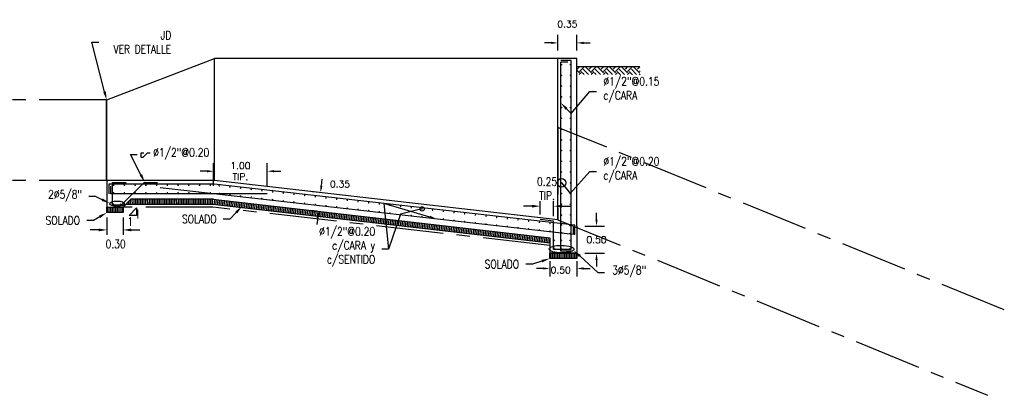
# Model space of a CAD drawing. Header units: metres. Extents: x 725561 to 725799, y 9150913 to 9151110.
# Tile 33 of 36: x 725702 to 725720, y 9150922 to 9150929. Entities that reach past the tile are written whole.
import ezdxf
from ezdxf import colors
from ezdxf.entities.mleader import LeaderData, LeaderLine
from ezdxf.math import Vec2, Vec3

# ---------------------------------------------------------------- set-up
doc = ezdxf.new("R2010")
doc.units = ezdxf.units.M
doc.linetypes.add('CENTER', pattern=[2, 1.25, -0.25, 0.25, -0.25])
for name, color, linetype in [('2MURO', 2, 'Continuous'), ('C-HYDR-CTCH-FPTH', 4, 'Continuous'), ('DIMENTION', 7, 'Continuous'), ('Layer1 (.05 Center )', 8, 'CENTER'), ('Layer1 (.05)', 8, 'Continuous'), ('Layer2 (.10)', 1, 'Continuous'), ('Layer3 (.10)', 3, 'Continuous'), ('Layer5 (.15)', 4, 'Continuous'), ('TIERRA', 42, 'Continuous')]:
    doc.layers.add(name, color=color, linetype=linetype)
doc.layers.add('_Esctructura', color=1, linetype='Continuous', lineweight=30)
doc.layers.add('punto 01', color=4, linetype='Continuous', lineweight=5)
doc.styles.add('AIR-Simplex.(0.80)', font='simplex.shx', dxfattribs={"width": 0.8})
doc.styles.add('SIMPLEX', font='simplex.shx')
doc.dimstyles.new('AIR -100', dxfattribs={"dimscale": 0.1, "dimtxt": 1.25, "dimasz": 1.25, "dimexe": 1.5, "dimexo": 1.5, "dimgap": 1.5, "dimtad": 0, "dimtih": 1, "dimtoh": 1, "dimzin": 1, "dimdsep": 46, "dimtxsty": 'SIMPLEX', "dimcen": 1.5, "dimdle": 1.5, "dimclrd": 1, "dimclre": 1, "dimclrt": 7, "dimadec": 0, "dimazin": 0, "dimtfac": 1, "dimtofl": 0, "dimtmove": 2, "dimatfit": 3, "dimfxl": 1.5, "dimtolj": 1, "dimtzin": 1, "dimarcsym": 0})
doc.dimstyles.new('AIR-125 (A3)_HORIZ', dxfattribs={"dimscale": 0.125, "dimtxt": 1.25, "dimasz": 1.25, "dimexe": 0.75, "dimexo": 0.75, "dimgap": 0.75, "dimtad": 0, "dimtih": 1, "dimtoh": 1, "dimzin": 1, "dimdsep": 46, "dimtxsty": 'AIR-Simplex.(0.80)', "dimcen": 0.75, "dimdle": 1.5, "dimclrd": 1, "dimclre": 1, "dimclrt": 7, "dimadec": 0, "dimazin": 0, "dimtfac": 1, "dimtofl": 0, "dimtmove": 2, "dimatfit": 3, "dimfxl": 1.5, "dimtolj": 1, "dimtzin": 1, "dimarcsym": 0})

# ---------------------------------------------------------------- blocks, each defined once
blk = doc.blocks.new('*D1029')
at = {"layer": 'Defpoints', "color": 0, "transparency": 16777216}
for p in [(725711.7744108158, 9150924.903499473), (725712.2743968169, 9150924.903513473), (725711.7744188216, 9150924.617580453)]:
    blk.add_point(p, dxfattribs=at)
at = {"layer": 'DIMENTION', "color": 1, "lineweight": -2, "transparency": 16777216}
for p, q in [((725711.7744150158, 9150924.753499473), (725711.7744230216, 9150924.467580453)), ((725712.2744010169, 9150924.753513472), (725712.2744090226, 9150924.467594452)), ((725711.6494188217, 9150924.617576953), (725711.5244188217, 9150924.617573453)), ((725712.3994048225, 9150924.617597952), (725712.5244048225, 9150924.617601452))]:
    blk.add_line(p, q, dxfattribs=at)
at = {"layer": 'DIMENTION', "color": 1, "transparency": 16777216}
for points in [[(725711.6494182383, 9150924.638410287), (725711.649419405, 9150924.59674362), (725711.7744188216, 9150924.617580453)], [(725712.3994042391, 9150924.638431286), (725712.3994054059, 9150924.596764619), (725712.2744048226, 9150924.617594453)]]:
    blk.add_solid(points, dxfattribs=at)
at = {"layer": 'DIMENTION', "color": 7, "transparency": 16777216, "insert": (725711.9744251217, 9150924.588442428), "char_height": 0.125, "attachment_point": 5, "style": 'SIMPLEX'}
blk.add_mtext('\\A1;0.50', dxfattribs=at)
blk = doc.blocks.new('*D1030')
at = {"layer": 'Defpoints', "color": 0, "transparency": 16777216}
for p in [(725712.2743968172, 9150925.403513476), (725712.6418123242, 9150925.403513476), (725712.2743968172, 9150924.903513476)]:
    blk.add_point(p, dxfattribs=at)
at = {"layer": 'DIMENTION', "color": 1, "lineweight": -2, "transparency": 16777216}
for p, q in [((725712.6418123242, 9150925.528513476), (725712.6418123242, 9150925.653513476)), ((725712.4243968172, 9150925.403513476), (725712.7918123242, 9150925.403513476)), ((725712.4243968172, 9150924.903513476), (725712.7918123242, 9150924.903513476)), ((725712.6418123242, 9150924.778513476), (725712.6418123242, 9150924.653513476))]:
    blk.add_line(p, q, dxfattribs=at)
at = {"layer": 'DIMENTION', "color": 1, "transparency": 16777216}
for points in [[(725712.6209789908, 9150925.528513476), (725712.6626456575, 9150925.528513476), (725712.6418123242, 9150925.403513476)], [(725712.6209789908, 9150924.778513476), (725712.6626456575, 9150924.778513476), (725712.6418123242, 9150924.903513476)]]:
    blk.add_solid(points, dxfattribs=at)
at = {"layer": 'DIMENTION', "color": 7, "transparency": 16777216, "insert": (725712.6418123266, 9150925.153513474), "char_height": 0.125, "attachment_point": 5, "style": 'SIMPLEX'}
blk.add_mtext('\\A1;0.50', dxfattribs=at)
blk = doc.blocks.new('*U451')
at = {"layer": 'punto 01', "color": 2, "const_width": 0.01253876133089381}
blk.add_lwpolyline([(0.008750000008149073, 0, 1), (-0.008750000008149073, 0, 1)], format="xyb", close=True, dxfattribs=at)
blk = doc.blocks.new('*U450')
at = {"layer": '2MURO', "color": 0, "linetype": 'ByBlock', "lineweight": -2, "transparency": 16777216}
for p in [(1.714505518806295e-16, 2.8), (1.592040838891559e-16, 2.6), (1.469576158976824e-16, 2.4), (1.347111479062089e-16, 2.2), (1.224646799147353e-16, 2), (1.102182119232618e-16, 1.8), (9.797174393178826e-17, 1.6), (8.572527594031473e-17, 1.4), (7.34788079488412e-17, 1.2), (6.123233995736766e-17, 1), (4.898587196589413e-17, 0.8), (3.67394039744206e-17, 0.6000000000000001), (2.449293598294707e-17, 0.4), (1.224646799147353e-17, 0.2), (0, 0)]:
    blk.add_blockref('*U451', p, dxfattribs=at)
blk = doc.blocks.new('*U452')
at = {"layer": 'punto 01', "color": 2, "const_width": 0.01253876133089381}
blk.add_lwpolyline([(0.008750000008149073, 0, 1), (-0.008750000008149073, 0, 1)], format="xyb", close=True, dxfattribs=at)
blk = doc.blocks.new('*U453')
at = {"layer": 'Layer5 (.15)', "color": 0, "linetype": 'ByBlock', "lineweight": -2, "transparency": 16777216}
for p in [(1.714505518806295e-16, 2.8), (1.592040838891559e-16, 2.6), (1.469576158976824e-16, 2.4), (1.347111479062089e-16, 2.2), (1.224646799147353e-16, 2), (1.102182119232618e-16, 1.8), (9.797174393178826e-17, 1.6), (8.572527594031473e-17, 1.4), (7.34788079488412e-17, 1.2), (6.123233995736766e-17, 1), (4.898587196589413e-17, 0.8), (3.67394039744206e-17, 0.6000000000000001), (2.449293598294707e-17, 0.4), (1.224646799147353e-17, 0.2), (0, 0)]:
    blk.add_blockref('*U452', p, dxfattribs=at)
blk = doc.blocks.new('*D1031')
at = {"layer": 'Defpoints', "color": 0, "transparency": 16777216}
for p in [(725711.5940213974, 9150925.778013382), (725711.5940213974, 9150925.528594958), (725711.8424108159, 9150925.500263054)]:
    blk.add_point(p, dxfattribs=at)
at = {"layer": 'Layer5 (.15)', "color": 1, "lineweight": -2, "transparency": 16777216}
for p, q in [((725711.5940213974, 9150925.622344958), (725711.5940213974, 9150925.871763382)), ((725711.8424108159, 9150925.594013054), (725711.8424108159, 9150925.871763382)), ((725711.4377713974, 9150925.778013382), (725711.2815213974, 9150925.778013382)), ((725711.9986608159, 9150925.778013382), (725712.1549108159, 9150925.778013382))]:
    blk.add_line(p, q, dxfattribs=at)
at = {"layer": 'Layer5 (.15)', "color": 1, "transparency": 16777216}
for points in [[(725711.4377713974, 9150925.804055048), (725711.4377713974, 9150925.751971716), (725711.5940213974, 9150925.778013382)], [(725711.9986608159, 9150925.804055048), (725711.9986608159, 9150925.751971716), (725711.8424108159, 9150925.778013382)]]:
    blk.add_solid(points, dxfattribs=at)
at = {"layer": 'Layer5 (.15)', "color": 7, "transparency": 16777216, "insert": (725711.7206833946, 9150926.105897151), "char_height": 0.15625, "width": 0.3809523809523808, "attachment_point": 5, "style": 'AIR-Simplex.(0.80)'}
blk.add_mtext('\\A1;0.25\\PTIP.', dxfattribs=at)
blk = doc.blocks.new('*U456')
at = {"layer": 'punto 01', "color": 2, "const_width": 0.01253876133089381}
blk.add_lwpolyline([(0.008750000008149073, 0, 1), (-0.008750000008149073, 0, 1)], format="xyb", close=True, dxfattribs=at)
blk = doc.blocks.new('*U457')
at = {"layer": '2MURO', "color": 0, "linetype": 'ByBlock', "lineweight": -2, "transparency": 16777216}
blk.add_blockref('*U456', (0, 0), dxfattribs=at)
blk = doc.blocks.new('*U458')
at = {"layer": 'punto 01', "color": 2, "const_width": 0.01253876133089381}
blk.add_lwpolyline([(0.008750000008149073, 0, 1), (-0.008750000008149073, 0, 1)], format="xyb", close=True, dxfattribs=at)
blk = doc.blocks.new('*U459')
at = {"layer": '2MURO', "color": 0, "linetype": 'ByBlock', "lineweight": -2, "transparency": 16777216}
for p in [(9.184850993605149e-18, 0.15), (0, 0)]:
    blk.add_blockref('*U458', p, dxfattribs=at)
blk = doc.blocks.new('*U460')
at = {"layer": 'punto 01', "color": 2, "const_width": 0.01253876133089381}
blk.add_lwpolyline([(0.008750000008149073, 0, 1), (-0.008750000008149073, 0, 1)], format="xyb", close=True, dxfattribs=at)
blk = doc.blocks.new('*U461')
at = {"layer": '2MURO', "color": 0, "linetype": 'ByBlock', "lineweight": -2, "transparency": 16777216}
for p in [(9.184850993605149e-18, 0.15), (0, 0)]:
    blk.add_blockref('*U460', p, dxfattribs=at)
blk = doc.blocks.new('*U462')
at = {"layer": 'punto 01', "color": 2, "const_width": 0.01253876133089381}
blk.add_lwpolyline([(0.008750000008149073, 0, 1), (-0.008750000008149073, 0, 1)], format="xyb", close=True, dxfattribs=at)
blk = doc.blocks.new('*U463')
at = {"layer": '2MURO', "color": 0, "linetype": 'ByBlock', "lineweight": -2, "transparency": 16777216}
blk.add_blockref('*U462', (0, 0), dxfattribs=at)
blk = doc.blocks.new('*U466')
at = {"layer": 'punto 01', "color": 2, "const_width": 0.01253876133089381}
blk.add_lwpolyline([(0.008750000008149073, 0, 1), (-0.008750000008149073, 0, 1)], format="xyb", close=True, dxfattribs=at)
blk = doc.blocks.new('*U467')
at = {"layer": '2MURO', "color": 0, "linetype": 'ByBlock', "lineweight": -2, "transparency": 16777216}
blk.add_blockref('*U466', (0, 0), dxfattribs=at)
blk = doc.blocks.new('*U464')
at = {"layer": 'punto 01', "color": 2, "const_width": 0.01253876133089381}
blk.add_lwpolyline([(0.008750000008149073, 0, 1), (-0.008750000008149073, 0, 1)], format="xyb", close=True, dxfattribs=at)
blk = doc.blocks.new('*U465')
at = {"layer": '2MURO', "color": 0, "linetype": 'ByBlock', "lineweight": -2, "transparency": 16777216}
blk.add_blockref('*U464', (0, 0), dxfattribs=at)
blk = doc.blocks.new('*U469')
at = {"layer": 'punto 01', "color": 2, "const_width": 0.01253876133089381}
blk.add_lwpolyline([(0.008750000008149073, 0, 1), (-0.008750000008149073, 0, 1)], format="xyb", close=True, dxfattribs=at)
blk = doc.blocks.new('*U468')
at = {"layer": '2MURO', "color": 0, "linetype": 'ByBlock', "lineweight": -2, "transparency": 16777216}
blk.add_blockref('*U469', (0, 0), dxfattribs=at)
blk = doc.blocks.new('*U454')
at = {"layer": 'punto 01', "color": 2, "const_width": 0.01253876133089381}
blk.add_lwpolyline([(0.008750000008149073, 0, 1), (-0.008750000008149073, 0, 1)], format="xyb", close=True, dxfattribs=at)
blk = doc.blocks.new('*U470')
at = {"layer": '2MURO', "color": 0, "linetype": 'ByBlock', "lineweight": -2, "transparency": 16777216}
blk.add_blockref('*U454', (0, 0), dxfattribs=at)
blk = doc.blocks.new('*U471')
at = {"layer": 'punto 01', "color": 2, "const_width": 0.01253876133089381}
blk.add_lwpolyline([(0.008750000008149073, 0, 1), (-0.008750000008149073, 0, 1)], format="xyb", close=True, dxfattribs=at)
blk = doc.blocks.new('*U455')
at = {"layer": '2MURO', "color": 0, "linetype": 'ByBlock', "lineweight": -2, "transparency": 16777216}
for p in [(1.102182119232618e-16, 1.8), (9.797174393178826e-17, 1.6), (8.572527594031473e-17, 1.4), (7.34788079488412e-17, 1.2), (6.123233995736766e-17, 1), (4.898587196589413e-17, 0.8), (3.67394039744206e-17, 0.6000000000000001), (2.449293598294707e-17, 0.4), (1.224646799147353e-17, 0.2), (0, 0)]:
    blk.add_blockref('*U471', p, dxfattribs=at)
blk = doc.blocks.new('*U449')
at = {"layer": 'punto 01', "color": 2, "const_width": 0.01253876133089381}
blk.add_lwpolyline([(0.008750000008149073, 0, 1), (-0.008750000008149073, 0, 1)], format="xyb", close=True, dxfattribs=at)
blk = doc.blocks.new('*U472')
at = {"layer": '2MURO', "color": 0, "linetype": 'ByBlock', "lineweight": -2, "transparency": 16777216}
for p in [(1.102182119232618e-16, 1.8), (9.797174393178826e-17, 1.6), (8.572527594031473e-17, 1.4), (7.34788079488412e-17, 1.2), (6.123233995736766e-17, 1), (4.898587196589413e-17, 0.8), (3.67394039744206e-17, 0.6000000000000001), (2.449293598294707e-17, 0.4), (1.224646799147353e-17, 0.2), (0, 0)]:
    blk.add_blockref('*U449', p, dxfattribs=at)
blk = doc.blocks.new('*U847')
at = {"layer": 'punto 01', "color": 2, "const_width": 0.01253876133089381}
blk.add_lwpolyline([(0.008750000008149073, 0, 1), (-0.008750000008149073, 0, 1)], format="xyb", close=True, dxfattribs=at)
blk = doc.blocks.new('*U848')
at = {"layer": '2MURO', "color": 0, "linetype": 'ByBlock', "lineweight": -2, "transparency": 16777216}
for p in [(3.796405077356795e-16, 6.2), (3.673940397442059e-16, 6), (3.551475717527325e-16, 5.800000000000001), (3.429011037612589e-16, 5.600000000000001), (3.306546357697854e-16, 5.4), (3.184081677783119e-16, 5.2), (3.061616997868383e-16, 5), (2.939152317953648e-16, 4.800000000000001), (2.816687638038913e-16, 4.600000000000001), (2.694222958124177e-16, 4.4), (2.571758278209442e-16, 4.2), (2.449293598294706e-16, 4), (2.326828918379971e-16, 3.8), (2.204364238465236e-16, 3.6), (2.081899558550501e-16, 3.4), (1.959434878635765e-16, 3.2), (1.83697019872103e-16, 3), (1.714505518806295e-16, 2.8), (1.592040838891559e-16, 2.6), (1.469576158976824e-16, 2.4), (1.347111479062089e-16, 2.2), (1.224646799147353e-16, 2), (1.102182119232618e-16, 1.8), (9.797174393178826e-17, 1.6), (8.572527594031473e-17, 1.4), (7.34788079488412e-17, 1.2), (6.123233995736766e-17, 1), (4.898587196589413e-17, 0.8), (3.67394039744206e-17, 0.6000000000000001), (2.449293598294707e-17, 0.4), (1.224646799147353e-17, 0.2), (0, 0)]:
    blk.add_blockref('*U847', p, dxfattribs=at)
blk = doc.blocks.new('*U849')
at = {"layer": 'punto 01', "color": 2, "const_width": 0.01253876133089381}
blk.add_lwpolyline([(0.008750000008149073, 0, 1), (-0.008750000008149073, 0, 1)], format="xyb", close=True, dxfattribs=at)
blk = doc.blocks.new('*U850')
at = {"layer": '2MURO', "color": 0, "linetype": 'ByBlock', "lineweight": -2, "transparency": 16777216}
for p in [(3.796405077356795e-16, 6.2), (3.673940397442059e-16, 6), (3.551475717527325e-16, 5.800000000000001), (3.429011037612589e-16, 5.600000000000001), (3.306546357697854e-16, 5.4), (3.184081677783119e-16, 5.2), (3.061616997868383e-16, 5), (2.939152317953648e-16, 4.800000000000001), (2.816687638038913e-16, 4.600000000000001), (2.694222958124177e-16, 4.4), (2.571758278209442e-16, 4.2), (2.449293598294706e-16, 4), (2.326828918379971e-16, 3.8), (2.204364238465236e-16, 3.6), (2.081899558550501e-16, 3.4), (1.959434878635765e-16, 3.2), (1.83697019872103e-16, 3), (1.714505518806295e-16, 2.8), (1.592040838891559e-16, 2.6), (1.469576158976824e-16, 2.4), (1.347111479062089e-16, 2.2), (1.224646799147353e-16, 2), (1.102182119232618e-16, 1.8), (9.797174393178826e-17, 1.6), (8.572527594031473e-17, 1.4), (7.34788079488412e-17, 1.2), (6.123233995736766e-17, 1), (4.898587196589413e-17, 0.8), (3.67394039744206e-17, 0.6000000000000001), (2.449293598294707e-17, 0.4), (1.224646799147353e-17, 0.2), (0, 0)]:
    blk.add_blockref('*U849', p, dxfattribs=at)
blk = doc.blocks.new('*D924')
at = {"layer": 'Defpoints', "color": 0, "transparency": 16777216}
for p in [(725706.5101819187, 9150926.42839629), (725705.5101819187, 9150926.006138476), (725706.5101819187, 9150926.006138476)]:
    blk.add_point(p, dxfattribs=at)
at = {"layer": 'Layer5 (.15)', "color": 1, "lineweight": -2, "transparency": 16777216}
for p, q in [((725705.5101819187, 9150926.156138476), (725705.5101819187, 9150926.57839629)), ((725706.5101819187, 9150926.156138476), (725706.5101819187, 9150926.57839629)), ((725705.3851819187, 9150926.42839629), (725705.2601819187, 9150926.42839629)), ((725706.6351819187, 9150926.42839629), (725706.7601819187, 9150926.42839629))]:
    blk.add_line(p, q, dxfattribs=at)
at = {"layer": 'Layer5 (.15)', "color": 1, "transparency": 16777216}
for points in [[(725705.3851819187, 9150926.449229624), (725705.3851819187, 9150926.407562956), (725705.5101819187, 9150926.42839629)], [(725706.6351819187, 9150926.449229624), (725706.6351819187, 9150926.407562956), (725706.5101819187, 9150926.42839629)]]:
    blk.add_solid(points, dxfattribs=at)
at = {"layer": 'Layer5 (.15)', "color": 7, "transparency": 16777216, "insert": (725706.0101819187, 9150926.42839629), "char_height": 0.125, "attachment_point": 5, "style": 'SIMPLEX'}
blk.add_mtext('\\A1;1.00\\PTIP.', dxfattribs=at)
blk = doc.blocks.new('_Origin')
at = {"color": 0, "linetype": 'ByBlock', "lineweight": -2}
blk.add_line((0, 0), (-1, 0), dxfattribs=at)
blk.add_circle((0, 0), 0.5, dxfattribs=at)
blk = doc.blocks.new('A$Ca91cb837')
at = {"layer": 'Layer5 (.15)', "color": 7}
blk.add_line((0.585870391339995, 0.4265810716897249), (0.1592893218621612, 0), dxfattribs=at)
at = {"layer": 'Layer5 (.15)', "color": 7, "flags": 128}
for points in [[(0.1592893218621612, 0), (0, 0), (0, 0.4265810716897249), (0.25, 0.4265810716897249)], [(0.585870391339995, 0.4265810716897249), (0.835870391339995, 0.4265810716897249)]]:
    blk.add_lwpolyline(points, dxfattribs=at)
blk = doc.blocks.new('*D1032')
at = {"layer": 'Defpoints', "color": 0, "transparency": 16777216}
for p in [(725711.9243968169, 9150928.81779934), (725711.9243968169, 9150928.526138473), (725712.274396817, 9150928.526138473)]:
    blk.add_point(p, dxfattribs=at)
at = {"layer": 'DIMENTION', "color": 1, "lineweight": -2, "transparency": 16777216}
for p, q in [((725711.9243968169, 9150928.676138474), (725711.9243968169, 9150928.96779934)), ((725712.274396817, 9150928.676138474), (725712.274396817, 9150928.96779934)), ((725711.7993968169, 9150928.81779934), (725711.6743968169, 9150928.81779934)), ((725712.399396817, 9150928.81779934), (725712.524396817, 9150928.81779934))]:
    blk.add_line(p, q, dxfattribs=at)
at = {"layer": 'DIMENTION', "color": 1, "transparency": 16777216}
for points in [[(725711.7993968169, 9150928.838632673), (725711.7993968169, 9150928.796966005), (725711.9243968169, 9150928.81779934)], [(725712.399396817, 9150928.838632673), (725712.399396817, 9150928.796966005), (725712.274396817, 9150928.81779934)]]:
    blk.add_solid(points, dxfattribs=at)
at = {"layer": 'DIMENTION', "color": 7, "transparency": 16777216, "insert": (725712.0993968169, 9150929.167799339), "char_height": 0.125, "attachment_point": 5, "style": 'SIMPLEX'}
blk.add_mtext('\\A1;0.35', dxfattribs=at)
blk = doc.blocks.new('*D918')
at = {"layer": 'Defpoints', "color": 0, "transparency": 16777216}
for p in [(725703.5243970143, 9150925.659557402), (725703.8243970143, 9150925.659557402), (725703.5243970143, 9150925.33479715)]:
    blk.add_point(p, dxfattribs=at)
at = {"layer": 'Layer3 (.10)', "color": 1, "lineweight": -2, "transparency": 16777216}
for p, q in [((725703.5243970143, 9150925.565807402), (725703.5243970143, 9150925.24104715)), ((725703.8243970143, 9150925.565807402), (725703.8243970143, 9150925.24104715)), ((725703.3681470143, 9150925.33479715), (725703.2118970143, 9150925.33479715)), ((725703.9806470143, 9150925.33479715), (725704.1368970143, 9150925.33479715))]:
    blk.add_line(p, q, dxfattribs=at)
at = {"layer": 'Layer3 (.10)', "color": 1, "transparency": 16777216}
for points in [[(725703.3681470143, 9150925.360838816), (725703.3681470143, 9150925.308755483), (725703.5243970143, 9150925.33479715)], [(725703.9806470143, 9150925.360838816), (725703.9806470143, 9150925.308755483), (725703.8243970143, 9150925.33479715)]]:
    blk.add_solid(points, dxfattribs=at)
at = {"layer": 'Layer3 (.10)', "color": 7, "transparency": 16777216, "insert": (725703.6853478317, 9150925.073394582), "char_height": 0.15625, "attachment_point": 5, "style": 'AIR-Simplex.(0.80)'}
blk.add_mtext('\\A1;0.30', dxfattribs=at)
blk = doc.blocks.new('*D919')
at = {"layer": 'Defpoints', "color": 0, "transparency": 16777216}
for p in [(725707.6303226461, 9150926.015931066), (725707.4634419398, 9150925.682696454), (725707.5906579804, 9150925.66818588)]:
    blk.add_point(p, dxfattribs=at)
at = {"layer": 'Layer5 (.15)', "color": 1, "lineweight": -2, "transparency": 16777216}
for p, q in [((725707.5172725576, 9150926.15463635), (725707.5314385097, 9150926.278831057)), ((725707.4812889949, 9150926.03293021), (725707.3540729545, 9150926.047440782)), ((725707.4416243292, 9150925.685185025), (725707.3144082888, 9150925.699695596)), ((725707.4492759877, 9150925.558501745), (725707.4351100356, 9150925.434307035))]:
    blk.add_line(p, q, dxfattribs=at)
at = {"layer": 'Layer5 (.15)', "color": 1, "transparency": 16777216}
for points in [[(725707.4965734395, 9150926.156997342), (725707.5379716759, 9150926.152275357), (725707.5031066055, 9150926.03044164)], [(725707.4285768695, 9150925.560862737), (725707.469975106, 9150925.556140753), (725707.4634419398, 9150925.682696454)]]:
    blk.add_solid(points, dxfattribs=at)
at = {"layer": 'Layer5 (.15)', "color": 7, "transparency": 16777216, "insert": (725707.8642792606, 9150926.189117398), "char_height": 0.125, "attachment_point": 5, "style": 'SIMPLEX'}
blk.add_mtext('\\A1;0.35', dxfattribs=at)
blk = doc.blocks.new('*U668')
at = {"layer": 'punto 01', "color": 2, "const_width": 0.01253876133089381}
blk.add_lwpolyline([(0.008750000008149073, 0, 1), (-0.008750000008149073, 0, 1)], format="xyb", close=True, dxfattribs=at)
blk = doc.blocks.new('*U669')
at = {"layer": '2MURO', "color": 0, "linetype": 'ByBlock', "lineweight": -2, "transparency": 16777216}
for p in [(9.184850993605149e-18, 0.15), (0, 0)]:
    blk.add_blockref('*U668', p, dxfattribs=at)
blk = doc.blocks.new('A$C05677a3a')
at = {"layer": 'TIERRA'}
h = blk.add_hatch(dxfattribs=at)
h.set_pattern_fill('EARTH', color=8, scale=0.025, angle=45, style=0)
h.set_pattern_definition([(45, (-750844.0639381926, -9073977.2877104), (0, 0.2245064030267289), [0.15875, -0.15875]), (45, (-750844.1060331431, -9073977.245615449), (0, 0.2245064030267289), [0.15875, -0.15875]), (45, (-750844.1481280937, -9073977.2035205), (0, 0.2245064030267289), [0.15875, -0.15875]), (135, (-750844.1481280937, -9073977.175457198), (-0.2245064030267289, 0), [0.15875, -0.15875]), (135, (-750844.1060331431, -9073977.133362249), (-0.2245064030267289, 0), [0.15875, -0.15875]), (135, (-750844.0639381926, -9073977.091267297), (-0.2245064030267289, 0), [0.15875, -0.15875])])
h.paths.add_polyline_path([(0, 0), (1.173608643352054, 0), (1.179575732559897, -0.1467528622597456), (0, -0.1468122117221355), (0, -0.1096925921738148), (0, -0.05760752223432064)])
at = {"layer": 'Layer2 (.10)'}
blk.add_line((0, 0), (1.173608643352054, 0), dxfattribs=at)

msp = doc.modelspace()

# ---------------------------------------------------------------- hatches: boundary and pattern name
at = {"layer": 'Layer1 (.05)'}
h = msp.add_hatch(dxfattribs=at)
h.set_pattern_fill('ANSI31', color=256, scale=0.01, angle=45)
h.set_pattern_definition([(90, (-23911.72493429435, 73860.7799218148), (-0.03175, 0), [])])
h.paths.add_polyline_path([(725703.9709780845, 9150925.906138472), (725705.5087280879, 9150925.906152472), (725705.5087280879, 9150925.806152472), (725703.8709780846, 9150925.80613847)])
h = msp.add_hatch(dxfattribs=at)
h.set_pattern_fill('ANSI31', color=256, scale=0.01, angle=38.49122182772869)
h.set_pattern_definition([(83.49122182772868, (-1048008.048627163, 217337.4136855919), (-0.03154535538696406, 0.003599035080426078), [])])
h.paths.add_polyline_path([(725705.5016731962, 9150925.90646059), (725711.7744108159, 9150925.190976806), (725711.7744108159, 9150925.090328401), (725705.4959885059, 9150925.806460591)])
h = msp.add_hatch(dxfattribs=at)
h.set_pattern_fill('ANSI31', color=256, scale=0.01, angle=45)
h.set_pattern_definition([(90, (-23912.22151536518, 73860.6333407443), (-0.03175, 0), [])])
h.paths.add_polyline_path([(725703.5243970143, 9150925.759557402), (725703.8243970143, 9150925.759557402), (725703.8243970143, 9150925.659557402), (725703.5243970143, 9150925.659557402)])
h = msp.add_hatch(dxfattribs=at)
h.set_pattern_fill('ANSI31', color=256, scale=0.01, angle=45)
h.set_pattern_definition([(90, (-23904.02150156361, 73859.77728281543), (-0.03175, 0), [])])
h.paths.add_polyline_path([(725711.7744108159, 9150924.903499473), (725712.274396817, 9150924.903513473), (725712.274396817, 9150924.803513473), (725711.7744108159, 9150924.803499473)])

# ---------------------------------------------------------------- linework, layer by layer
at = {"layer": '_Esctructura'}
msp.add_lwpolyline([(725704.075896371, 9150925.745376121), (725704.075896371, 9150925.605376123), (725703.935896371, 9150925.605376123)], close=True, dxfattribs=at)
at = {"layer": 'C-HYDR-CTCH-FPTH', "flags": 128}
msp.add_lwpolyline([(725705.5101819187, 9150926.006138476), (725704.516624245, 9150926.119466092)], dxfattribs=at)
at = {"layer": 'Layer1 (.05 Center )'}
for p, q in [((725703.5143970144, 9150927.756788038), (725696.379127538, 9150927.756788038)), ((725711.9243968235, 9150927.243836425), (725711.9243968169, 9150925.526138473)), ((725703.5143970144, 9150926.25678804), (725696.379127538, 9150926.256788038)), ((725705.4961645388, 9150925.759557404), (725703.8243970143, 9150925.759557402)), ((725711.7744108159, 9150925.043445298), (725705.4961645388, 9150925.759557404))]:
    msp.add_line(p, q, dxfattribs=at)
msp.add_lwpolyline([(725720.2360999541, 9150923.846427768), (725711.9243968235, 9150927.243836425), (725711.9243968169, 9150925.526138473), (725719.9243968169, 9150922.256138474)], dxfattribs=at)
at = {"layer": 'Layer1 (.05)'}
for p, q in [((725703.5243970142, 9150927.75678804), (725705.5243970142, 9150928.526138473)), ((725712.274396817, 9150928.526138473), (725705.5243970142, 9150928.526138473)), ((725705.5243970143, 9150926.256138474), (725705.5243970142, 9150928.526138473)), ((725711.9243968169, 9150925.526138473), (725711.9243968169, 9150928.526138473)), ((725712.274396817, 9150925.403513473), (725712.274396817, 9150928.526138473)), ((725703.5143970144, 9150926.25678804), (725703.5143970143, 9150927.756788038)), ((725703.5243970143, 9150926.256138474), (725703.5243970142, 9150927.756788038)), ((725703.5243970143, 9150926.259557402), (725703.5243970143, 9150925.759557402)), ((725705.5243970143, 9150926.256138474), (725703.5243970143, 9150926.256138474)), ((725711.9243968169, 9150925.526138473), (725705.5243970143, 9150926.25613809)), ((725703.9709780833, 9150925.906138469), (725703.8243970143, 9150925.759557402)), ((725705.5073395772, 9150925.906138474), (725703.9709780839, 9150925.906138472)), ((725703.5243970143, 9150925.759557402), (725703.8243970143, 9150925.759557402)), ((725705.5016549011, 9150925.806138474), (725703.8709780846, 9150925.80613847)), ((725711.7744108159, 9150925.090328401), (725705.495988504, 9150925.806460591)), ((725712.274396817, 9150925.403513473), (725712.274396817, 9150924.903513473)), ((725711.7744108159, 9150925.190976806), (725711.7744108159, 9150924.903499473)), ((725712.274396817, 9150924.903513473), (725711.774396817, 9150924.903513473))]:
    msp.add_line(p, q, dxfattribs=at)
msp.add_lwpolyline([(725705.5044972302, 9150925.906138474), (725711.7744108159, 9150925.190976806)], dxfattribs=at)
for points in [[(725703.5243970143, 9150925.759557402), (725703.8243970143, 9150925.759557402), (725703.8243970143, 9150925.659557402), (725703.5243970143, 9150925.659557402)], [(725711.7744108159, 9150924.903499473), (725712.274396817, 9150924.903513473), (725712.274396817, 9150924.803513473), (725711.7744108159, 9150924.803499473)]]:
    msp.add_lwpolyline(points, close=True, dxfattribs=at)
at = {"layer": 'Layer2 (.10)'}
for centre, major_axis, ratio in [((725703.7139074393, 9150925.822167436, 423.3465757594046), (0.1385201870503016, -0.0003382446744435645), 0.3600493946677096), ((725711.9947360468, 9150924.978097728, 709.5492729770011), (0.2321665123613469, -0.0005669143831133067), 0.3007851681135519)]:
    msp.add_ellipse(centre, major_axis=major_axis, ratio=ratio, dxfattribs=at)
at = {"layer": 'Layer5 (.15)'}
for p, q in [((725712.169396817, 9150928.491138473), (725711.974396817, 9150928.491138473)), ((725711.9743968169, 9150924.938513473), (725711.9743968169, 9150928.456138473)), ((725712.1066415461, 9150928.456138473), (725711.9743968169, 9150928.456138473)), ((725712.1693968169, 9150924.973513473), (725712.169396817, 9150928.491138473)), ((725704.2152674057, 9150926.221138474), (725703.7886863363, 9150925.794557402)), ((725712.204396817, 9150925.248283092), (725705.5101819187, 9150926.006138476)), ((725711.8424108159, 9150925.500263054), (725711.5940213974, 9150925.528594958)), ((725711.8424108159, 9150924.973513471), (725711.8424108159, 9150925.500263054)), ((725712.1693968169, 9150924.973513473), (725711.8424108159, 9150924.973513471)), ((725712.1693968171, 9150924.938513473), (725711.9743968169, 9150924.938513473))]:
    msp.add_line(p, q, dxfattribs=at)
at = {"layer": 'Layer5 (.15)', "flags": 128}
for points in [[(725712.2393968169, 9150925.244290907), (725712.2393968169, 9150925.425458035), (725705.5204143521, 9150926.186138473), (725703.5593970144, 9150926.186138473), (725703.5593970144, 9150926.005468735)], [(725703.7886863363, 9150925.794557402), (725703.6293970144, 9150925.794557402), (725703.6293970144, 9150926.221138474), (725703.8793970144, 9150926.221138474)], [(725704.2152674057, 9150926.221138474), (725704.4652674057, 9150926.221138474)], [(725706.5101819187, 9150926.006138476), (725703.5943970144, 9150926.006138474), (725703.5943970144, 9150926.150302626)], [(725712.2043968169, 9150925.389073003), (725712.2043968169, 9150925.248070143)]]:
    msp.add_lwpolyline(points, dxfattribs=at)

# ---------------------------------------------------------------- block references
at = {"xscale": 0.2, "yscale": 0.2, "zscale": 0.2}
msp.add_blockref('A$Ca91cb837', (725704.162586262, 9150926.686247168), dxfattribs=at)
at = {"layer": '2MURO', "xscale": -1}
for name, p, rotation in [('*U450', (725712.1540896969, 9150928.412687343), 180), ('*U472', (725703.6493831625, 9150926.025862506), 270), ('*U463', (725712.1514462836, 9150925.416273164), 96.5071751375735), ('*U465', (725712.1514462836, 9150925.271049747), 96.5071751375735)]:
    msp.add_blockref(name, p, dxfattribs=dict(at, rotation=rotation))
at = {"layer": '2MURO'}
for name, p, rotation in [('*U455', (725703.6493831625, 9150926.165744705), 270), ('*U848', (725711.7756852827, 9150925.455399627), 83.49282486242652), ('*U850', (725711.7756852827, 9150925.310278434), 83.49282486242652), ('*U468', (725703.6495804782, 9150925.813540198), 270), ('*U470', (725703.7819147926, 9150925.813540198), 270), ('*U457', (725711.9923473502, 9150925.429199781), 263.4928248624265), ('*U467', (725711.9923473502, 9150925.283976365), 263.4928248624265)]:
    msp.add_blockref(name, p, dxfattribs=dict(at, rotation=rotation))
for name, p in [('*U669', (725711.8586205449, 9150924.990031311)), ('*U461', (725711.9906065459, 9150924.990031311)), ('*U459', (725712.1495217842, 9150924.990031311))]:
    msp.add_blockref(name, p, dxfattribs=at)
at = {"layer": 'Layer2 (.10)'}
msp.add_blockref('A$C05677a3a', (725712.274396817, 9150928.376138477), dxfattribs=at)
at = {"layer": 'Layer5 (.15)', "rotation": 180}
msp.add_blockref('*U453', (725711.9906812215, 9150928.412687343), dxfattribs=at)

# ---------------------------------------------------------------- texts
at = {"layer": 'Layer3 (.10)', "color": 7, "char_height": 0.15625, "attachment_point": 3, "style": 'AIR-Simplex.(0.80)'}
for insert in [(725704.1455116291, 9150925.70727421), (725704.0143242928, 9150925.569681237)]:
    msp.add_mtext('{\\C0;1}', dxfattribs=dict(at, insert=insert))

# ---------------------------------------------------------------- dimensions: what is measured, and where the dimension line sits
at = {"layer": 'DIMENTION'}
for p1, p2, distance, picture, middle in [((725712.274396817, 9150928.526138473), (725711.9243968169, 9150928.526138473), -0.29166086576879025, '*D1032', (725712.0993968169, 9150929.167799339)), ((725712.274396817, 9150924.903513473), (725712.274396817, 9150925.403513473), -0.3674155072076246, '*D1030', (725712.6418123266, 9150925.153513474))]:
    dim = msp.add_aligned_dim(p1=p1, p2=p2, distance=distance, dimstyle='AIR -100', dxfattribs=at)
    dim.commit()
    dim.dimension.update_dxf_attribs({"geometry": picture, "text_midpoint": middle})
dim = msp.add_linear_dim(base=(725711.7744188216, 9150924.617580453), p1=(725712.274396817, 9150924.903513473), p2=(725711.7744108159, 9150924.903499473), angle=180.0016042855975, dimstyle='AIR -100', dxfattribs=at)
dim.commit()
dim.dimension.update_dxf_attribs({"geometry": '*D1029', "text_midpoint": (725711.9744251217, 9150924.588442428), "dimtype": 161})
at = {"layer": 'Layer3 (.10)'}
dim = msp.add_linear_dim(base=(725703.5243970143, 9150925.33479715), p1=(725703.8243970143, 9150925.659557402), p2=(725703.5243970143, 9150925.659557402), angle=180, dimstyle='AIR-125 (A3)_HORIZ', dxfattribs=at)
dim.commit()
dim.dimension.update_dxf_attribs({"geometry": '*D918', "text_midpoint": (725703.6853478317, 9150925.073394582), "dimtype": 160})
at = {"layer": 'Layer5 (.15)'}
dim = msp.add_aligned_dim(p1=(725705.5101819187, 9150926.006138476), p2=(725706.5101819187, 9150926.006138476), distance=0.42225781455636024, text='<>\\PTIP.', dimstyle='AIR -100', dxfattribs=at)
dim.commit()
dim.dimension.update_dxf_attribs({"geometry": '*D924', "text_midpoint": (725706.0101819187, 9150926.42839629)})
dim = msp.add_linear_dim(base=(725707.4634419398, 9150925.682696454), p1=(725707.630322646, 9150926.015931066), p2=(725707.5906579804, 9150925.668185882), angle=263.49282607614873, dimstyle='AIR -100', dxfattribs=at)
dim.commit()
dim.dimension.update_dxf_attribs({"geometry": '*D919', "text_midpoint": (725707.8642792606, 9150926.189117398), "dimtype": 161})
dim = msp.add_linear_dim(base=(725711.5940213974, 9150925.778013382), p1=(725711.8424108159, 9150925.500263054), p2=(725711.5940213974, 9150925.528594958), angle=180, text='<>\\PTIP.', dimstyle='AIR-125 (A3)_HORIZ', dxfattribs=at)
dim.commit()
dim.dimension.update_dxf_attribs({"geometry": '*D1031', "text_midpoint": (725711.7206833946, 9150926.105897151), "dimtype": 160})

# ---------------------------------------------------------------- leaders
at = {"layer": 'Layer1 (.05)'}
ml = msp.add_multileader_mtext('Standard', dxfattribs=at)
ml.set_content('{\\C0;%%C1/2"@0.15\\Pc/CARA}', color=7, style='AIR-Simplex.(0.80)')
ml.set_leader_properties(color=1, linetype='ByLayer', lineweight=-1)
ml.build(insert=Vec2(0, 0))
ml.multileader.update_dxf_attribs({"text_left_attachment_type": 2, "text_right_attachment_type": 2, "dogleg_length": 0.125, "arrow_head_size": 0.15625})
ctx = ml.context
ctx.base_point, ctx.char_height, ctx.arrow_head_size, ctx.landing_gap_size, ctx.plane_origin = Vec3(725712.6438114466, 9150927.91559759), 0.15625, 0.15625, 0.125, Vec3(725713.4868353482, 9150932.572747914)
ctx.left_attachment, ctx.right_attachment = 2, 2
notes = []
notes.append((ctx, [(0, (1, 1, 0), (725712.5188114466, 9150927.91559759), (1, 0), 0.125, [(0, [(725711.9743968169, 9150927.702133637), (725712.169396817, 9150927.502133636)], 0, [])])]))
ctx.mtext.insert, ctx.mtext.flow_direction = Vec3(725712.7688114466, 9150928.179734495), 5
ml = msp.add_multileader_mtext('Standard', dxfattribs=at)
ml.set_content('{\\C0;%%C1/2"@0.20\\Pc/CARA}', color=7, style='AIR-Simplex.(0.80)')
ml.set_leader_properties(color=1, linetype='ByLayer', lineweight=-1)
ml.set_arrow_properties(name='ORIGIN')
ml.build(insert=Vec2(0, 0))
ml.multileader.update_dxf_attribs({"text_left_attachment_type": 2, "text_right_attachment_type": 2, "dogleg_length": 0.125, "arrow_head_size": 0.15625})
ctx = ml.context
ctx.base_point, ctx.char_height, ctx.arrow_head_size, ctx.landing_gap_size, ctx.plane_origin = Vec3(725712.6438114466, 9150926.426151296), 0.15625, 0.15625, 0.125, Vec3(725713.4868353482, 9150931.08330162)
ctx.left_attachment, ctx.right_attachment = 2, 2
notes.append((ctx, [(0, (1, 1, 0), (725712.5188114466, 9150926.426151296), (1, 0), 0.125, [(0, [(725711.9906812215, 9150926.212687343), (725712.1540896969, 9150926.012687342)], 0, [])])]))
ctx.mtext.insert, ctx.mtext.flow_direction = Vec3(725712.7688114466, 9150926.690288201), 5
ml = msp.add_multileader_mtext('Standard', dxfattribs=at)
ml.set_content('{\\C0; }', color=7, style='AIR-Simplex.(0.80)')
ml.set_leader_properties(color=1, linetype='ByLayer', lineweight=-1)
ml.build(insert=Vec2(0, 0))
ml.multileader.update_dxf_attribs({"text_left_attachment_type": 2, "text_right_attachment_type": 2, "dogleg_length": 0.125, "arrow_head_size": 0.15625})
ctx = ml.context
ctx.base_point, ctx.char_height, ctx.arrow_head_size, ctx.landing_gap_size, ctx.plane_origin = Vec3(725708.2823482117, 9150924.976725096), 0.15625, 0.15625, 0.125, Vec3(725707.681875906, 9150931.295594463)
ctx.left_attachment, ctx.right_attachment, ctx.text_align_type = 2, 2, 2
notes.append((ctx, [(0, (1, 1, 0), (725708.7704434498, 9150924.976725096), (-1, 0), 0.125, [(0, [(725709.6860293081, 9150925.529217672), (725708.6817964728, 9150925.825543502)], 0, [])])]))
ctx.mtext.insert, ctx.mtext.alignment, ctx.mtext.flow_direction = Vec3(725708.5204434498, 9150925.054850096), 3, 5
ml = msp.add_multileader_mtext('Standard', dxfattribs=at)
ml.set_content('{\\C0;%%C1/2"@0.20\\Pc/CARA y \\Pc/SENTIDO}', color=7, style='AIR-Simplex.(0.80)')
ml.set_leader_properties(color=1, linetype='ByLayer', lineweight=-1)
ml.set_arrow_properties(name='ORIGIN')
ml.build(insert=Vec2(0, 0))
ml.multileader.update_dxf_attribs({"text_left_attachment_type": 2, "text_right_attachment_type": 2, "dogleg_length": 0.125, "arrow_head_size": 0.08})
ctx = ml.context
ctx.base_point, ctx.char_height, ctx.arrow_head_size, ctx.landing_gap_size, ctx.plane_origin = Vec3(725707.3240148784, 9150924.976725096), 0.15625, 0.08, 0.125, Vec3(725707.681875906, 9150931.295594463)
ctx.left_attachment, ctx.right_attachment, ctx.text_align_type = 2, 2, 2
notes.append((ctx, [(0, (1, 1, 0), (725708.7704434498, 9150924.976725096), (-1, 0), 0.125, [(0, [(725709.3921029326, 9150925.72752997), (725708.9937238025, 9150925.62759582)], 0, [])])]))
ctx.mtext.insert, ctx.mtext.alignment, ctx.mtext.flow_direction = Vec3(725708.5204434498, 9150925.385951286), 3, 5
at = {"layer": 'Layer3 (.10)'}
ml = msp.add_multileader_mtext('Standard', dxfattribs=at)
ml.set_content('{\\C0;JD\\PVER DETALLE}', color=7, style='AIR-Simplex.(0.80)')
ml.set_leader_properties(color=1, linetype='ByLayer', lineweight=-1)
ml.build(insert=Vec2(0, 0))
ml.multileader.update_dxf_attribs({"text_left_attachment_type": 2, "text_right_attachment_type": 2, "dogleg_length": 0.125, "arrow_head_size": 0.15625})
ctx = ml.context
ctx.base_point, ctx.char_height, ctx.arrow_head_size, ctx.landing_gap_size, ctx.plane_origin = Vec3(725703.3705559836, 9150928.830785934), 0.15625, 0.15625, 0.125, Vec3(725702.9672765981, 9150929.877171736)
ctx.left_attachment, ctx.right_attachment, ctx.text_align_type = 2, 2, 2
notes.append((ctx, [(1, (1, 1, 0), (725703.2455559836, 9150928.830785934), (1, 0), 0.125, [(0, [(725703.5183059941, 9150927.756788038)], 0, [])])]))
ctx.mtext.insert, ctx.mtext.alignment, ctx.mtext.flow_direction = Vec3(725704.7217464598, 9150929.039119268), 3, 5
ml = msp.add_multileader_mtext('Standard', dxfattribs=at)
ml.set_content('{\\C0;  %%C1/2"@0.20}', color=7, style='AIR-Simplex.(0.80)')
ml.set_leader_properties(color=1, linetype='ByLayer', lineweight=-1)
ml.build(insert=Vec2(0, 0))
ml.multileader.update_dxf_attribs({"text_left_attachment_type": 2, "text_right_attachment_type": 2, "dogleg_length": 0.125, "arrow_head_size": 0.15625})
ctx = ml.context
ctx.base_point, ctx.char_height, ctx.arrow_head_size, ctx.landing_gap_size, ctx.plane_origin = Vec3(725704.0885288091, 9150926.737511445), 0.15625, 0.15625, 0.125, Vec3(725704.2780796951, 9150929.10799477)
ctx.left_attachment, ctx.right_attachment = 2, 2
notes.append((ctx, [(1, (1, 1, 0), (725703.9635288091, 9150926.737511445), (1, 0), 0.125, [(0, [(725704.227524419, 9150926.224163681)], 0, [])])]))
ctx.mtext.insert, ctx.mtext.flow_direction = Vec3(725704.2135288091, 9150926.856559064), 5
ml = msp.add_multileader_mtext('Standard', dxfattribs=at)
ml.set_content('{\\C0;2%%C5/8"}', color=7, style='AIR-Simplex.(0.80)')
ml.set_leader_properties(color=1, linetype='ByLayer', lineweight=-1)
ml.build(insert=Vec2(0, 0))
ml.multileader.update_dxf_attribs({"text_left_attachment_type": 2, "text_right_attachment_type": 2, "dogleg_length": 0.125, "arrow_head_size": 0.15625})
ctx = ml.context
ctx.base_point, ctx.char_height, ctx.arrow_head_size, ctx.landing_gap_size, ctx.plane_origin = Vec3(725702.2872532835, 9150925.95573018, 1235.533723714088), 0.15625, 0.15625, 0.125, Vec3(725698.2977169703, 9150934.30923185, 1235.533723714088)
ctx.left_attachment, ctx.right_attachment, ctx.text_align_type = 2, 2, 2
notes.append((ctx, [(0, (1, 1, 0), (725703.3110628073, 9150925.95573018, 1235.533723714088), (-1, 0), 0.125, [(1, [(725703.5781153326, 9150925.832305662, 1235.533723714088)], 0, [])])]))
ctx.mtext.insert, ctx.mtext.alignment, ctx.mtext.flow_direction = Vec3(725703.0610628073, 9150926.074777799, 1235.533723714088), 3, 5
ml = msp.add_multileader_mtext('Standard', dxfattribs=at)
ml.set_content('{\\C0;SOLADO}', color=7, style='AIR-Simplex.(0.80)')
ml.set_leader_properties(color=1, linetype='ByLayer', lineweight=-1)
ml.build(insert=Vec2(0, 0))
ml.multileader.update_dxf_attribs({"text_left_attachment_type": 2, "text_right_attachment_type": 2, "dogleg_length": 0.125, "arrow_head_size": 0.15625})
ctx = ml.context
ctx.base_point, ctx.char_height, ctx.arrow_head_size, ctx.landing_gap_size, ctx.plane_origin = Vec3(725702.194992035, 9150925.512540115), 0.15625, 0.15625, 0.125, Vec3(725702.9672765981, 9150927.726404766)
ctx.left_attachment, ctx.right_attachment, ctx.text_align_type = 2, 2, 2
notes.append((ctx, [(0, (1, 1, 0), (725703.2723729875, 9150925.512540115), (-1, 0), 0.125, [(0, [(725703.5243970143, 9150925.659557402)], 0, [])])]))
ctx.mtext.insert, ctx.mtext.alignment, ctx.mtext.flow_direction = Vec3(725703.0223729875, 9150925.590665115), 3, 5
ml = msp.add_multileader_mtext('Standard', dxfattribs=at)
ml.set_content('{\\C0;SOLADO}', color=7, style='AIR-Simplex.(0.80)')
ml.set_leader_properties(color=1, linetype='ByLayer', lineweight=-1)
ml.build(insert=Vec2(0, 0))
ml.multileader.update_dxf_attribs({"text_left_attachment_type": 2, "text_right_attachment_type": 2, "dogleg_length": 0.125, "arrow_head_size": 0.15625})
ctx = ml.context
ctx.base_point, ctx.char_height, ctx.arrow_head_size, ctx.landing_gap_size, ctx.plane_origin = Vec3(725704.7378932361, 9150925.537889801), 0.15625, 0.15625, 0.125, Vec3(725705.4841022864, 9150927.895880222)
ctx.left_attachment, ctx.right_attachment, ctx.text_align_type = 2, 2, 2
notes.append((ctx, [(0, (1, 1, 0), (725705.8152741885, 9150925.537889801), (-1, 0), 0.125, [(0, [(725706.0412227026, 9150925.775496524)], 0, [])])]))
ctx.mtext.insert, ctx.mtext.alignment, ctx.mtext.flow_direction = Vec3(725705.5652741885, 9150925.616014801), 3, 5
ml = msp.add_multileader_mtext('Standard', dxfattribs=at)
ml.set_content('{\\C0;3%%C5/8"}', color=7, style='AIR-Simplex.(0.80)')
ml.set_leader_properties(color=1, linetype='ByLayer', lineweight=-1)
ml.build(insert=Vec2(0, 0))
ml.multileader.update_dxf_attribs({"text_left_attachment_type": 2, "text_right_attachment_type": 2, "dogleg_length": 0.125, "arrow_head_size": 0.15625})
ctx = ml.context
ctx.base_point, ctx.char_height, ctx.arrow_head_size, ctx.landing_gap_size, ctx.plane_origin = Vec3(725712.7924374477, 9150924.544990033), 0.15625, 0.15625, 0.125, Vec3(725708.4382493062, 9150932.981356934)
ctx.left_attachment, ctx.right_attachment, ctx.text_align_type = 2, 2, 2
notes.append((ctx, [(1, (1, 1, 0), (725712.6674374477, 9150924.544990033), (1, 0), 0.125, [(1, [(725712.2146648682, 9150924.95523626)], 0, [])])]))
ctx.mtext.insert, ctx.mtext.alignment, ctx.mtext.flow_direction = Vec3(725713.5662469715, 9150924.664037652), 3, 5
ml = msp.add_multileader_mtext('Standard', dxfattribs=at)
ml.set_content('{\\C0;SOLADO}', color=7, style='AIR-Simplex.(0.80)')
ml.set_leader_properties(color=1, linetype='ByLayer', lineweight=-1)
ml.build(insert=Vec2(0, 0))
ml.multileader.update_dxf_attribs({"text_left_attachment_type": 2, "text_right_attachment_type": 2, "dogleg_length": 0.125, "arrow_head_size": 0.15625})
ctx = ml.context
ctx.base_point, ctx.char_height, ctx.arrow_head_size, ctx.landing_gap_size, ctx.plane_origin = Vec3(725710.3729540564, 9150924.69764757), 0.15625, 0.15625, 0.125, Vec3(725711.1672903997, 9150926.923883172)
ctx.left_attachment, ctx.right_attachment, ctx.text_align_type = 2, 2, 2
notes.append((ctx, [(0, (1, 1, 0), (725711.4503350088, 9150924.69764757), (-1, 0), 0.125, [(0, [(725711.7744108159, 9150924.803499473)], 0, [])])]))
ctx.mtext.insert, ctx.mtext.alignment, ctx.mtext.flow_direction = Vec3(725711.2003350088, 9150924.77577257), 3, 5
for ctx, leaders in notes:
    for number, flags, end, landing, length, lines in leaders:
        leader = LeaderData()
        leader.index, (leader.has_last_leader_line, leader.has_dogleg_vector, leader.attachment_direction) = number, flags
        leader.last_leader_point, leader.dogleg_vector, leader.dogleg_length = Vec3(end), Vec3(landing), length
        for number, points, colour, breaks in lines:
            line = LeaderLine()
            line.index, line.vertices, line.color, line.breaks = number, Vec3.list(points), colors.encode_raw_color(colour), breaks
            leader.lines.append(line)
        ctx.leaders.append(leader)

doc.saveas('drawing.dxf')
